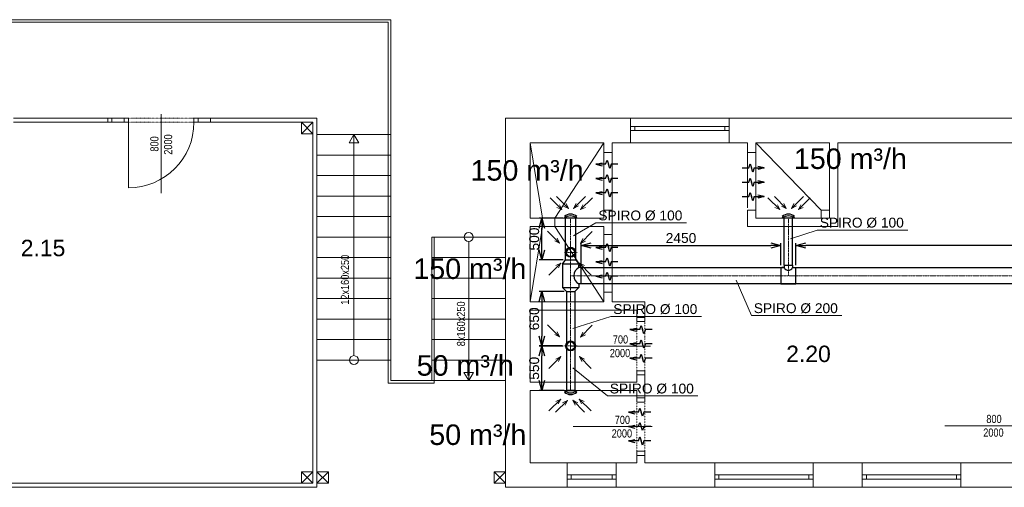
# Model space of a CAD drawing. Header units: millimetres. Extents: x 918337 to 1269480, y -257156 to -67477.
# Tile 112 of 114: x 1237044 to 1249052, y -75562 to -69862. Entities that reach past the tile are written whole.
import ezdxf

# ---------------------------------------------------------------- set-up
doc = ezdxf.new("R2010")
doc.units = ezdxf.units.MM
for name, pattern in [('ACAD_ISO10W100', [18.5, 12, -3, 0.5, -3]), ('DASHED', [0.75, 0.5, -0.25]), ('DĚLICÍ2', [15.875, 6.35, -3.175, 0, -3.175, 0, -3.175])]:
    doc.linetypes.add(name, pattern=pattern)
doc.layers.get('0').update_dxf_attribs({"color": 8, "lineweight": 9})
for name, color, linetype, lineweight in [('1VZT - LEGENDY', 7, 'Continuous', 13), ('1VZT-POTRUBI', 4, 'Continuous', 30), ('1VZT-ČERCHOVANÁ', 7, 'ACAD_ISO10W100', 9), ('LEGENDY', 7, 'Continuous', 9), ('St_plocha_místnosti', 3, 'Continuous', 18)]:
    doc.layers.add(name, color=color, linetype=linetype, lineweight=lineweight)
doc.layers.add('1VZT-vytápění', color=1, linetype='Continuous')
doc.styles.add('Andy', font='arial.ttf')
doc.styles.get("Standard").update_dxf_attribs({"font": 'arial.ttf'})
doc.dimstyles.new('ISO-25', dxfattribs={"dimtxt": 2.5, "dimasz": 2.5, "dimexe": 1.25, "dimexo": 0.625, "dimtad": 1, "dimtxsty": 'Standard', "dimcen": 2.5, "dimadec": 0, "dimazin": 0, "dimtfac": 1, "dimtmove": 0, "dimatfit": 3, "dimfxl": 1, "dimarcsym": 0})

# ---------------------------------------------------------------- blocks, each defined once
blk = doc.blocks.new('asaas')
at = {"layer": '1VZT-POTRUBI', "ltscale": 0.1}
blk.add_line((1122602, -249373), (1122752, -249373), dxfattribs=at)
for centre in [(1122677, -249283), (1122677, -249304)]:
    blk.add_arc(centre, 118, 229.9161, 310.0839, dxfattribs=at)
blk = doc.blocks.new('sdcwdweedwed')
at = {"layer": '1VZT - LEGENDY', "ltscale": 0.5}
for p, q in [((1122410, -249622), (1122556, -249477)), ((1122494, -249638), (1122640, -249493)), ((1122556, -249477), (1122496, -249505)), ((1122556, -249477), (1122527, -249536)), ((1122640, -249493), (1122580, -249522)), ((1122640, -249493), (1122611, -249553)), ((1122848, -249638), (1122703, -249492)), ((1122703, -249492), (1122732, -249552)), ((1122703, -249492), (1122763, -249521)), ((1122928, -249622), (1122783, -249477)), ((1122783, -249477), (1122811, -249536)), ((1122783, -249477), (1122843, -249505))]:
    blk.add_line(p, q, dxfattribs=at)
blk = doc.blocks.new('wedwdwedw')
at = {"layer": '1VZT - LEGENDY'}
blk.add_blockref('sdcwdweedwed', (0, 0), dxfattribs=at)
at = {"layer": '1VZT-POTRUBI'}
blk.add_blockref('asaas', (0, 0), dxfattribs=at)
blk = doc.blocks.new('DSDDSF')
at = {"linetype": 'DASHED', "ltscale": 0.5}
for q in [(-140591, 238266), (-140517, 238348), (-140517, 238192), (-140435, 238266)]:
    blk.add_line((-140517, 238266), q, dxfattribs=at)
at = {"layer": '1VZT - LEGENDY', "ltscale": 0.5}
for p, q in [((-140797, 238523), (-140651, 238378)), ((-140252, 238520), (-140397, 238375)), ((-140651, 238378), (-140711, 238406)), ((-140651, 238378), (-140680, 238438)), ((-140397, 238375), (-140368, 238435)), ((-140397, 238375), (-140337, 238403)), ((-140782, 237990), (-140636, 238136)), ((-140636, 238136), (-140696, 238107)), ((-140636, 238136), (-140665, 238076)), ((-140264, 237990), (-140409, 238136)), ((-140409, 238136), (-140381, 238076)), ((-140409, 238136), (-140349, 238107))]:
    blk.add_line(p, q, dxfattribs=at)
at = {"layer": '1VZT-POTRUBI', "ltscale": 0.5}
for radius in [60, 50]:
    blk.add_circle((-140517, 238266), radius, dxfattribs=at)
at = {"layer": '1VZT-POTRUBI'}
for radius, start, end in [(60, 326.4427, 213.5573), (50, 0, 180)]:
    blk.add_arc((-140517, 238266), radius, start, end, dxfattribs=at)
blk = doc.blocks.new('fegevdfvdfv')
at = {"layer": '1VZT-vytápění'}
for p, q in [((-286978, 271466), (-286996, 271390)), ((-286978, 271466), (-286960, 271390)), ((-286978, 271346), (-286978, 271466)), ((-286803, 271466), (-286821, 271390)), ((-286803, 271466), (-286785, 271390)), ((-286803, 271346), (-286803, 271466)), ((-286628, 271466), (-286646, 271390)), ((-286628, 271466), (-286610, 271390)), ((-286628, 271346), (-286628, 271466)), ((-287028, 271295), (-286978, 271312)), ((-286978, 271278), (-287028, 271295)), ((-286978, 271346), (-286928, 271329)), ((-286928, 271329), (-286978, 271312)), ((-286978, 271196), (-286978, 271278)), ((-286853, 271295), (-286803, 271312)), ((-286803, 271278), (-286853, 271295)), ((-286803, 271346), (-286753, 271329)), ((-286753, 271329), (-286803, 271312)), ((-286803, 271196), (-286803, 271278)), ((-286678, 271295), (-286628, 271312)), ((-286628, 271278), (-286678, 271295)), ((-286628, 271346), (-286578, 271329)), ((-286578, 271329), (-286628, 271312)), ((-286628, 271196), (-286628, 271278))]:
    blk.add_line(p, q, dxfattribs=at)
blk = doc.blocks.new('_Open30')
at = {"color": 0, "linetype": 'ByBlock', "lineweight": -2}
for p, q in [((-1, 0.27), (0, 0)), ((0, 0), (-1, -0.27)), ((0, 0), (-1, 0))]:
    blk.add_line(p, q, dxfattribs=at)
blk = doc.blocks.new('*D783')
at = {"layer": '1VZT - LEGENDY', "color": 0, "lineweight": -2, "ltscale": 0.1, "transparency": 16777216}
for p, q in [((1246511, -72853), (1246511, -72585)), ((1262948, -72615), (1246631, -72615)), ((1263068, -72853), (1263068, -72585))]:
    blk.add_line(p, q, dxfattribs=at)
at = {"layer": 'Defpoints', "color": 0, "ltscale": 0.1, "transparency": 16777216}
for p in [(1246511, -72615), (1246511, -72883), (1263068, -72883)]:
    blk.add_point(p, dxfattribs=at)
at = {"layer": '1VZT - LEGENDY', "color": 0, "lineweight": -2, "ltscale": 0.1, "transparency": 16777216, "xscale": 120, "yscale": 120, "zscale": 120, "rotation": 180}
blk.add_blockref('_Open30', (1246511, -72615), dxfattribs=at)
at = {"layer": '1VZT - LEGENDY', "color": 0, "lineweight": -2, "ltscale": 0.1, "transparency": 16777216, "xscale": 120, "yscale": 120, "zscale": 120}
blk.add_blockref('_Open30', (1263068, -72615), dxfattribs=at)
at = {"layer": '1VZT - LEGENDY', "color": 0, "ltscale": 0.1, "transparency": 16777216, "insert": (1254789, -72524), "char_height": 120, "attachment_point": 5}
blk.add_mtext('16550', dxfattribs=at)
blk = doc.blocks.new('*D784')
at = {"layer": '1VZT - LEGENDY', "color": 0, "lineweight": -2, "ltscale": 0.1, "transparency": 16777216}
for p, q in [((1243893, -72853), (1243893, -72585)), ((1244013, -72615), (1246206, -72615)), ((1246326, -72853), (1246326, -72585))]:
    blk.add_line(p, q, dxfattribs=at)
at = {"layer": 'Defpoints', "color": 0, "ltscale": 0.1, "transparency": 16777216}
for p in [(1246326, -72615), (1243893, -72883), (1246326, -72883)]:
    blk.add_point(p, dxfattribs=at)
at = {"layer": '1VZT - LEGENDY', "color": 0, "lineweight": -2, "ltscale": 0.1, "transparency": 16777216, "xscale": 120, "yscale": 120, "zscale": 120, "rotation": 180}
blk.add_blockref('_Open30', (1243893, -72615), dxfattribs=at)
at = {"layer": '1VZT - LEGENDY', "color": 0, "lineweight": -2, "ltscale": 0.1, "transparency": 16777216, "xscale": 120, "yscale": 120, "zscale": 120}
blk.add_blockref('_Open30', (1246326, -72615), dxfattribs=at)
at = {"layer": '1VZT - LEGENDY', "color": 0, "ltscale": 0.1, "transparency": 16777216, "insert": (1245109, -72524), "char_height": 120, "attachment_point": 5}
blk.add_mtext('2450', dxfattribs=at)
blk = doc.blocks.new('*D785')
at = {"layer": '1VZT - LEGENDY', "color": 0, "lineweight": -2, "ltscale": 0.1, "transparency": 16777216}
for p, q in [((1243683, -73176), (1243381, -73176)), ((1243411, -73296), (1243411, -73719)), ((1243658, -73839), (1243381, -73839))]:
    blk.add_line(p, q, dxfattribs=at)
at = {"layer": 'Defpoints', "color": 0, "ltscale": 0.1, "transparency": 16777216}
for p in [(1243713, -73176), (1243411, -73839), (1243688, -73839)]:
    blk.add_point(p, dxfattribs=at)
at = {"layer": '1VZT - LEGENDY', "color": 0, "lineweight": -2, "ltscale": 0.1, "transparency": 16777216, "xscale": 120, "yscale": 120, "zscale": 120}
for p, rotation in [((1243411, -73176), 90), ((1243411, -73839), 270)]:
    blk.add_blockref('_Open30', p, dxfattribs=dict(at, rotation=rotation))
at = {"layer": '1VZT - LEGENDY', "color": 0, "ltscale": 0.1, "transparency": 16777216, "insert": (1243319, -73508), "char_height": 120, "attachment_point": 5, "rotation": 90}
blk.add_mtext('650', dxfattribs=at)
blk = doc.blocks.new('*D786')
at = {"layer": '1VZT - LEGENDY', "color": 0, "lineweight": -2, "ltscale": 0.1, "transparency": 16777216}
for p, q in [((1243673, -73840), (1243381, -73840)), ((1243411, -74262), (1243411, -73960)), ((1243683, -74382), (1243381, -74382))]:
    blk.add_line(p, q, dxfattribs=at)
at = {"layer": 'Defpoints', "color": 0, "ltscale": 0.1, "transparency": 16777216}
for p in [(1243411, -73840), (1243703, -73840), (1243713, -74382)]:
    blk.add_point(p, dxfattribs=at)
at = {"layer": '1VZT - LEGENDY', "color": 0, "lineweight": -2, "ltscale": 0.1, "transparency": 16777216, "xscale": 120, "yscale": 120, "zscale": 120}
for p, rotation in [((1243411, -73840), 90), ((1243411, -74382), 270)]:
    blk.add_blockref('_Open30', p, dxfattribs=dict(at, rotation=rotation))
at = {"layer": '1VZT - LEGENDY', "color": 0, "ltscale": 0.1, "transparency": 16777216, "insert": (1243319, -74111), "char_height": 120, "attachment_point": 5, "rotation": 90}
blk.add_mtext('550', dxfattribs=at)
blk = doc.blocks.new('*D787')
at = {"layer": '1VZT - LEGENDY', "color": 0, "lineweight": -2, "ltscale": 0.1, "transparency": 16777216}
for p, q in [((1243670, -72282), (1243381, -72282)), ((1243411, -72671), (1243411, -72402)), ((1243670, -72791), (1243381, -72791))]:
    blk.add_line(p, q, dxfattribs=at)
at = {"layer": 'Defpoints', "color": 0, "ltscale": 0.1, "transparency": 16777216}
for p in [(1243411, -72282), (1243700, -72282), (1243700, -72791)]:
    blk.add_point(p, dxfattribs=at)
at = {"layer": '1VZT - LEGENDY', "color": 0, "lineweight": -2, "ltscale": 0.1, "transparency": 16777216, "xscale": 120, "yscale": 120, "zscale": 120}
for p, rotation in [((1243411, -72282), 90), ((1243411, -72791), 270)]:
    blk.add_blockref('_Open30', p, dxfattribs=dict(at, rotation=rotation))
at = {"layer": '1VZT - LEGENDY', "color": 0, "ltscale": 0.1, "transparency": 16777216, "insert": (1243319, -72536), "char_height": 120, "attachment_point": 5, "rotation": 90}
blk.add_mtext('500', dxfattribs=at)
blk = doc.blocks.new('X XZ X X ZX')
at = {"color": 8}
for p, q in [((1108059, -109097), (1127409, -109097)), ((1108089, -109127), (1127409, -109127)), ((1127409, -109097), (1128309, -109097)), ((1127409, -109127), (1128279, -109127)), ((1128279, -109127), (1128279, -113527)), ((1128309, -109097), (1128309, -113497)), ((1125509, -111213), (1125509, -110247)), ((1126109, -110347), (1126109, -110297)), ((1127409, -110297), (1126109, -110297)), ((1127359, -110347), (1126109, -110347)), ((1127359, -111924), (1127359, -110347)), ((1127359, -114747), (1127359, -110347)), ((1127409, -114797), (1127409, -110297)), ((1131234, -110297), (1132434, -110297)), ((1127409, -110497), (1128309, -110497)), ((1130159, -111517), (1130009, -110597)), ((1130909, -110597), (1130009, -110597)), ((1130009, -110597), (1130009, -111517)), ((1130309, -111517), (1130909, -110597)), ((1130909, -110717), (1130909, -110597)), ((1131234, -110597), (1131009, -110597)), ((1131009, -110597), (1131009, -110717)), ((1131234, -110597), (1132434, -110597)), ((1132659, -110597), (1132434, -110597)), ((1132659, -110717), (1132659, -110597)), ((1133559, -111417), (1132759, -110597)), ((1133659, -110597), (1132759, -110597)), ((1132759, -110597), (1132759, -110717)), ((1133659, -111517), (1133659, -110597)), ((1133759, -110622), (1133759, -111617)), ((1127409, -110747), (1128309, -110747)), ((1130909, -110717), (1130909, -111417)), ((1131009, -110717), (1130909, -110717)), ((1131009, -110717), (1131009, -111417)), ((1132659, -110717), (1132659, -111392)), ((1132759, -110717), (1132659, -110717)), ((1132759, -111417), (1132759, -110717)), ((1127409, -110997), (1128309, -110997)), ((1127409, -111247), (1128309, -111247)), ((1130909, -111517), (1130909, -111417)), ((1130909, -111417), (1131009, -111417)), ((1131009, -111417), (1131009, -111717)), ((1132659, -111617), (1132659, -111417)), ((1132659, -111417), (1132759, -111417)), ((1132759, -111417), (1132759, -111517)), ((1133659, -111417), (1133559, -111417)), ((1133559, -111417), (1133559, -111517)), ((1133659, -111517), (1133659, -111417)), ((1127409, -111497), (1128309, -111497)), ((1130009, -111517), (1130909, -111517)), ((1130159, -111517), (1130159, -111617)), ((1130309, -111517), (1130309, -111617)), ((1132759, -111517), (1133659, -111517)), ((1133559, -111517), (1133659, -111517)), ((1130009, -112537), (1130159, -111617)), ((1130909, -111617), (1130009, -111617)), ((1130009, -111617), (1130009, -112537)), ((1130909, -112537), (1130309, -111617)), ((1130909, -111717), (1130909, -111617)), ((1133759, -111617), (1132659, -111617)), ((1127409, -111747), (1128309, -111747)), ((1129709, -111747), (1128809, -111747)), ((1128809, -113497), (1128809, -111747)), ((1128839, -113527), (1128839, -111747)), ((1129709, -114347), (1129709, -111747)), ((1130909, -111717), (1130909, -112417)), ((1131009, -111717), (1130909, -111717)), ((1131009, -111717), (1131009, -112417)), ((1127409, -111997), (1128309, -111997)), ((1129709, -111997), (1128809, -111997)), ((1127409, -112247), (1128309, -112247)), ((1129709, -112247), (1128809, -112247)), ((1127409, -112497), (1128309, -112497)), ((1129709, -112497), (1128809, -112497)), ((1130909, -112537), (1130909, -112417)), ((1130909, -112417), (1131009, -112417)), ((1131009, -112417), (1131009, -112537)), ((1130009, -112537), (1130909, -112537)), ((1131009, -112537), (1131409, -112537)), ((1127409, -112747), (1128309, -112747)), ((1129709, -112747), (1128809, -112747)), ((1131309, -112728), (1131409, -112728)), ((1127409, -112997), (1128309, -112997)), ((1129709, -112997), (1128809, -112997)), ((1130509, -113078), (1131475, -113077)), ((1127409, -113247), (1128309, -113247)), ((1129709, -113247), (1128809, -113247)), ((1131309, -113428), (1131409, -113428)), ((1128839, -113527), (1128279, -113527)), ((1129709, -113497), (1128309, -113497)), ((1131309, -113708), (1131409, -113708)), ((1130532, -114058), (1131498, -114057)), ((1135064, -114048), (1136030, -114046)), ((1131309, -114408), (1131409, -114408)), ((1130459, -114497), (1131059, -114497)), ((1130459, -114497), (1130459, -114797)), ((1130459, -114497), (1130459, -114797)), ((1131059, -114497), (1131059, -114797)), ((1131059, -114497), (1131059, -114797)), ((1132259, -114497), (1133459, -114497)), ((1132259, -114497), (1132259, -114797)), ((1133459, -114497), (1133459, -114797)), ((1134059, -114497), (1135259, -114497)), ((1134059, -114497), (1134059, -114797)), ((1135259, -114497), (1135259, -114797)), ((1121159, -114747), (1127359, -114747)), ((1105709, -114797), (1127409, -114797)), ((1130459, -114797), (1131059, -114797)), ((1132259, -114797), (1133459, -114797)), ((1134059, -114797), (1135259, -114797))]:
    blk.add_line(p, q, dxfattribs=at)
at = {"color": 8, "ltscale": 2}
for p, q in [((1124909, -110297), (1123709, -110297)), ((1123709, -110347), (1124909, -110347)), ((1124859, -110347), (1124859, -110297)), ((1124859, -110297), (1124909, -110297)), ((1124909, -110347), (1124859, -110347)), ((1124909, -110347), (1124909, -110297)), ((1124909, -110297), (1124909, -110347)), ((1124909, -110297), (1124909, -110347)), ((1125059, -110297), (1124909, -110297)), ((1124909, -110347), (1125059, -110347)), ((1125059, -110297), (1125059, -110347)), ((1125109, -110297), (1125059, -110297)), ((1125059, -110347), (1125059, -110297)), ((1125059, -110347), (1125109, -110347)), ((1125109, -110347), (1125109, -110297)), ((1125109, -110347), (1125109, -111147)), ((1125909, -110347), (1125909, -110297)), ((1125909, -110297), (1125959, -110297)), ((1125959, -110347), (1125909, -110347)), ((1125959, -110297), (1125959, -110347)), ((1125959, -110347), (1125959, -110297)), ((1125959, -110297), (1126109, -110297)), ((1126109, -110347), (1125959, -110347)), ((1126109, -110297), (1126109, -110347)), ((1127359, -110347), (1127219, -110347)), ((1127219, -110347), (1127219, -110487)), ((1127219, -110347), (1127359, -110487)), ((1127359, -110347), (1127219, -110487)), ((1127359, -110487), (1127359, -110347)), ((1131234, -110297), (1129709, -110297)), ((1129709, -114797), (1129709, -110297)), ((1131234, -110597), (1131234, -110297)), ((1132434, -110597), (1132434, -110297)), ((1140019, -110297), (1132434, -110297)), ((1131234, -110447), (1131234, -110397)), ((1131234, -110397), (1132434, -110397)), ((1131284, -110397), (1131234, -110397)), ((1131234, -110397), (1131234, -110447)), ((1132434, -110447), (1131234, -110447)), ((1131234, -110447), (1131284, -110447)), ((1131284, -110447), (1131284, -110397)), ((1132384, -110447), (1132384, -110397)), ((1132384, -110397), (1132434, -110397)), ((1132434, -110447), (1132384, -110447)), ((1132434, -110397), (1132434, -110447)), ((1132434, -110397), (1132434, -110447)), ((1127219, -110487), (1127359, -110487)), ((1127859, -110497), (1127801, -110599)), ((1127918, -110599), (1127859, -110497)), ((1127859, -113193), (1127859, -110497)), ((1127801, -110599), (1127918, -110599)), ((1133759, -111617), (1133759, -110597)), ((1135909, -110597), (1133759, -110597)), ((1129259, -111802), (1129259, -113497)), ((1131409, -112728), (1131409, -112537)), ((1131309, -112637), (1130009, -112637)), ((1130009, -113517), (1130009, -112637)), ((1131309, -112728), (1131309, -112637)), ((1131309, -112728), (1131309, -112778)), ((1131409, -112728), (1131309, -112728)), ((1131409, -112778), (1131409, -112728)), ((1131309, -112778), (1131409, -112778)), ((1129259, -113497), (1129201, -113396)), ((1129201, -113396), (1129318, -113396)), ((1129318, -113396), (1129259, -113497)), ((1131309, -113378), (1131309, -113428)), ((1131409, -113378), (1131309, -113378)), ((1131309, -113428), (1131409, -113428)), ((1131309, -113517), (1131309, -113428)), ((1131409, -113428), (1131409, -113378)), ((1131409, -113708), (1131409, -113428)), ((1130009, -113517), (1131309, -113517)), ((1130009, -113617), (1131309, -113617)), ((1130009, -114497), (1130009, -113617)), ((1131309, -113708), (1131309, -113617)), ((1131309, -113708), (1131309, -113758)), ((1131409, -113708), (1131309, -113708)), ((1131409, -113758), (1131409, -113708)), ((1131309, -113758), (1131409, -113758)), ((1131309, -114358), (1131309, -114408)), ((1131409, -114358), (1131309, -114358)), ((1131309, -114408), (1131409, -114408)), ((1131309, -114497), (1131309, -114408)), ((1131409, -114408), (1131409, -114358)), ((1131409, -114497), (1131409, -114408)), ((1130459, -114497), (1130009, -114497)), ((1131309, -114497), (1131059, -114497)), ((1132259, -114497), (1131409, -114497)), ((1134059, -114497), (1133459, -114497)), ((1136719, -114497), (1135259, -114497)), ((1127359, -114607), (1127219, -114607)), ((1127219, -114607), (1127219, -114747)), ((1127219, -114607), (1127359, -114747)), ((1127359, -114607), (1127219, -114747)), ((1127359, -114747), (1127359, -114607)), ((1127549, -114607), (1127409, -114607)), ((1127409, -114607), (1127409, -114747)), ((1127409, -114607), (1127549, -114747)), ((1127549, -114607), (1127409, -114747)), ((1127549, -114747), (1127549, -114607)), ((1129709, -114607), (1129569, -114607)), ((1129569, -114607), (1129569, -114747)), ((1129569, -114607), (1129709, -114747)), ((1129709, -114607), (1129569, -114747)), ((1129709, -114747), (1129709, -114607)), ((1131059, -114647), (1130459, -114647)), ((1130459, -114647), (1130459, -114697)), ((1130459, -114647), (1130509, -114647)), ((1130459, -114697), (1130459, -114647)), ((1130509, -114647), (1130509, -114697)), ((1131059, -114647), (1131009, -114647)), ((1131009, -114647), (1131009, -114697)), ((1131059, -114697), (1131059, -114647)), ((1131059, -114697), (1131059, -114647)), ((1133459, -114647), (1132259, -114647)), ((1132259, -114647), (1132259, -114697)), ((1132259, -114647), (1132309, -114647)), ((1132259, -114697), (1132259, -114647)), ((1132309, -114647), (1132309, -114697)), ((1133459, -114647), (1133409, -114647)), ((1133409, -114647), (1133409, -114697)), ((1133459, -114697), (1133459, -114647)), ((1133459, -114697), (1133459, -114647)), ((1135259, -114647), (1134059, -114647)), ((1134059, -114647), (1134059, -114697)), ((1134059, -114647), (1134109, -114647)), ((1134059, -114697), (1134059, -114647)), ((1134109, -114647), (1134109, -114697)), ((1135259, -114647), (1135209, -114647)), ((1135209, -114647), (1135209, -114697)), ((1135259, -114697), (1135259, -114647)), ((1135259, -114697), (1135259, -114647)), ((1127219, -114747), (1127359, -114747)), ((1127409, -114747), (1127549, -114747)), ((1129569, -114747), (1129709, -114747)), ((1130459, -114697), (1131059, -114697)), ((1130509, -114697), (1130459, -114697)), ((1131009, -114697), (1131059, -114697)), ((1132259, -114697), (1133459, -114697)), ((1132309, -114697), (1132259, -114697)), ((1133409, -114697), (1133459, -114697)), ((1134059, -114697), (1135259, -114697)), ((1134109, -114697), (1134059, -114697)), ((1135209, -114697), (1135259, -114697)), ((1129709, -114797), (1130459, -114797)), ((1131059, -114797), (1132259, -114797)), ((1133459, -114797), (1134059, -114797)), ((1135259, -114797), (1136719, -114797))]:
    blk.add_line(p, q, dxfattribs=at)
at = {"color": 8, "linetype": 'DĚLICÍ2'}
for p, q in [((1125109, -110297), (1125909, -110297)), ((1125109, -110347), (1125909, -110347))]:
    blk.add_line(p, q, dxfattribs=at)
at = {"color": 8, "linetype": 'DĚLICÍ2', "ltscale": 2}
for p, q in [((1131309, -113378), (1131309, -112778)), ((1131409, -113378), (1131409, -112778)), ((1131309, -114358), (1131309, -113758)), ((1131409, -114358), (1131409, -113758))]:
    blk.add_line(p, q, dxfattribs=at)
at = {"color": 8, "ltscale": 2}
for centre in [(1129259, -111747), (1127859, -113247)]:
    blk.add_circle(centre, 54.6, dxfattribs=at)
blk.add_arc((1125109, -110347), 800, 270, 0, dxfattribs=at)
at = {"color": 8, "width": 0.8}
for s, rotation, p in [('800', 90, (1125476, -110705)), ('2000', 90, (1125643, -110743)), ('700', 0.077, (1131017, -113045)), ('2000', 0.077, (1130980, -113211)), ('700', 0.077, (1131040, -114025)), ('800', 0.077, (1135572, -114014)), ('2000', 0.077, (1131003, -114191)), ('2000', 0.077, (1135534, -114180))]:
    blk.add_text(s, height=100, rotation=rotation, dxfattribs=at).set_placement(p)
at = {"color": 8, "ltscale": 2, "width": 0.8}
for s, p in [('12x160x250', (1127800, -112572)), ('8x160x250', (1129215, -113078))]:
    blk.add_text(s, height=100, rotation=90, dxfattribs=at).set_placement(p)

msp = doc.modelspace()

# ---------------------------------------------------------------- linework, layer by layer
at = {"layer": '1VZT - LEGENDY', "ltscale": 0.1}
for p, q in [((1244070.7, -72338.8), (1243797.4, -72496.5)), ((1244070.7, -72338.8), (1245174.6, -72338.8)), ((1246771.3, -72426.3), (1246446.1, -72533.3)), ((1246771.3, -72426.3), (1247875.2, -72426.3)), ((1245966.6, -73469.2), (1245781.2, -73038.8)), ((1244253, -73480.5), (1243790.7, -73624.9)), ((1244253, -73480.5), (1245356.9, -73480.5)), ((1245966.6, -73469.2), (1247070.5, -73469.2)), ((1244210.7, -74448.8), (1243790.7, -74104.9)), ((1244210.7, -74448.8), (1245314.6, -74448.8))]:
    msp.add_line(p, q, dxfattribs=at)
at = {"layer": '1VZT-POTRUBI', "ltscale": 0.1}
for p, q in [((1243700.1, -72790.9), (1243700.1, -72282)), ((1243825.1, -72282), (1243700.1, -72282)), ((1243825.1, -72790.9), (1243825.1, -72282)), ((1246368.1, -72853.4), (1246368.1, -72282)), ((1246470, -72282), (1246368.1, -72282)), ((1246468.1, -72853.4), (1246470, -72282)), ((1243662.6, -72840.9), (1243700.1, -72790.9)), ((1243862.6, -72840.9), (1243662.6, -72840.9)), ((1243662.6, -72840.9), (1243662.6, -73125.9)), ((1243700.1, -72790.9), (1243825.1, -72790.9)), ((1243825.1, -72790.9), (1243862.6, -72840.9)), ((1243862.6, -72840.9), (1243862.6, -72883.4)), ((1243862.6, -72883.4), (1243862.6, -72853.4)), ((1243892.6, -72883.4), (1243862.6, -72883.4)), ((1243892.6, -73083.4), (1243892.6, -72883.4)), ((1243892.6, -72883.4), (1246368.1, -72883.4)), ((1246325.6, -72883.4), (1246368.1, -72883.4)), ((1246325.6, -72883.4), (1246325.6, -73083.4)), ((1246368.1, -72883.4), (1246338.1, -72883.4)), ((1246368.1, -72853.4), (1246368.1, -72883.4)), ((1246368.1, -72853.4), (1246468.1, -72853.4)), ((1246468.1, -72853.4), (1246468.1, -72883.4)), ((1246468.1, -72883.4), (1246510.6, -72883.4)), ((1246468.1, -72883.4), (1264166.2, -72883.4)), ((1246510.6, -73083.4), (1246510.6, -72883.4)), ((1243892.6, -73083.4), (1243892.6, -72983.4)), ((1243892.6, -73083.4), (1243862.6, -73083.4)), ((1243862.6, -73083.4), (1243862.6, -73125.9)), ((1264166.2, -73083.4), (1243892.6, -73083.4)), ((1246325.6, -73083.4), (1246510.6, -73083.4)), ((1243662.6, -73125.9), (1243862.6, -73125.9)), ((1243712.6, -73175.9), (1243662.6, -73125.9)), ((1243712.6, -73175.9), (1243812.6, -73175.9)), ((1243712.6, -73175.9), (1243712.6, -74382)), ((1243812.6, -73175.9), (1243862.6, -73125.9)), ((1243812.6, -73175.9), (1243812.6, -74382)), ((1243812.6, -74382), (1243712.6, -74382))]:
    msp.add_line(p, q, dxfattribs=at)
for centre, radius, start, end in [((1243912.8, -72983.4), 111.9, 116.65202, 243.34798), ((1246418.1, -72861.6), 54.6, 203.56934, 336.43066)]:
    msp.add_arc(centre, radius, start, end, dxfattribs=at)
at = {"layer": '1VZT-ČERCHOVANÁ', "ltscale": 0.1}
for p, q in [((1243762.6, -72282), (1243762.6, -74382)), ((1246419.1, -72282), (1246419.1, -72983.4)), ((1264266.2, -72983.4), (1243762.6, -72983.4))]:
    msp.add_line(p, q, dxfattribs=at)

# ---------------------------------------------------------------- block references
msp.add_blockref('X XZ X X ZX', (113260.7, 39235.1))
at = {"layer": '1VZT - LEGENDY'}
for p in [(1384279.3, -310964.7), (1384279.3, -312105.1)]:
    msp.add_blockref('DSDDSF', p, dxfattribs=at)
at = {"layer": '1VZT-POTRUBI'}
for name, p, rotation in [('fegevdfvdfv', (1515536.1, 215004), 90), ('fegevdfvdfv', (974657.1, -358647.1), 270), ('wedwdwedw', (2366439.4, -321654.7), 180), ('wedwdwedw', (2369095.9, -321654.7), 180), ('fegevdfvdfv', (1515536.1, 213988.3), 90), ('fegevdfvdfv', (1515951.9, 212988.1), 90), ('fegevdfvdfv', (1515934.9, 211981.4), 90)]:
    msp.add_blockref(name, p, dxfattribs=dict(at, rotation=rotation))
msp.add_blockref('wedwdwedw', (121085.7, 174990.6), dxfattribs=at)

# ---------------------------------------------------------------- texts
at = {"layer": 'LEGENDY', "lineweight": 5}
for s, insert, char_height, attachment_point in [('150 m³/h', (1246485.6, -71431.6), 250, 1), ('150 m³/h', (1242543, -71573.7), 250, 1), ('SPIRO %%C 100', (1244613.1, -72250.5), 120, 5), ('SPIRO %%C 100', (1247313.7, -72338), 120, 5), ('150 m³/h', (1241844.8, -72772.6), 250, 1), ('SPIRO %%C 100', (1244795.4, -73392.2), 120, 5), ('SPIRO %%C 200', (1246509, -73380.9), 120, 5), ('50 m³/h', (1241885.6, -73951.6), 250, 1), ('SPIRO %%C 100', (1244753.1, -74360.5), 120, 5), ('50 m³/h', (1242039.1, -74796.2), 250, 1)]:
    msp.add_mtext_dynamic_manual_height_columns(s, width=1517.357, gutter_width=12.5, heights=[0], dxfattribs=dict(at, insert=insert, char_height=char_height, attachment_point=attachment_point))
at = {"layer": 'St_plocha_místnosti', "ltscale": 2, "style": 'Andy'}
for s, p in [('2.15', (1237057.2, -72744.7)), ('2.20', (1246391.7, -74035.2))]:
    msp.add_text(s, height=200, dxfattribs=at).set_placement(p)

# ---------------------------------------------------------------- dimensions: what is measured, and where the dimension line sits
at = {"layer": '1VZT - LEGENDY', "ltscale": 0.1}
for base, p1, p2, picture, middle in [((1243410.7, -72282), (1243700.1, -72790.9), (1243700.1, -72282), '*D787', (1243319.4, -72536.5)), ((1243410.7, -73839.2), (1243712.6, -73175.9), (1243688.5, -73839.2), '*D785', (1243319.4, -73507.5)), ((1243410.7, -73840.3), (1243712.6, -74382), (1243702.6, -73840.3), '*D786', (1243319.4, -74111.1))]:
    dim = msp.add_linear_dim(base=base, p1=p1, p2=p2, angle=90, dimstyle='ISO-25', override={"dimtxt": 120, "dimasz": 120, "dimexe": 30, "dimexo": 30, "dimgap": 30, "dimdec": 0, "dimrnd": 50, "dimblk": 'Open30', "dimtdec": 0, "dimldrblk": 'Open30', "dimfxl": 10}, dxfattribs=at)
    dim.commit()
    dim.dimension.update_dxf_attribs({"geometry": picture, "text_midpoint": middle})
for base, p1, p2, picture, middle in [((1246325.6, -72614.9), (1243892.6, -72883.4), (1246325.6, -72883.4), '*D784', (1245109.1, -72523.6)), ((1246510.6, -72614.9), (1263067.7, -72883.4), (1246510.6, -72883.4), '*D783', (1254789.1, -72523.6))]:
    dim = msp.add_linear_dim(base=base, p1=p1, p2=p2, dimstyle='ISO-25', override={"dimtxt": 120, "dimasz": 120, "dimexe": 30, "dimexo": 30, "dimgap": 30, "dimdec": 0, "dimrnd": 50, "dimblk": 'Open30', "dimtdec": 0, "dimldrblk": 'Open30', "dimfxl": 10}, dxfattribs=at)
    dim.commit()
    dim.dimension.update_dxf_attribs({"geometry": picture, "text_midpoint": middle})

doc.saveas('drawing.dxf')
